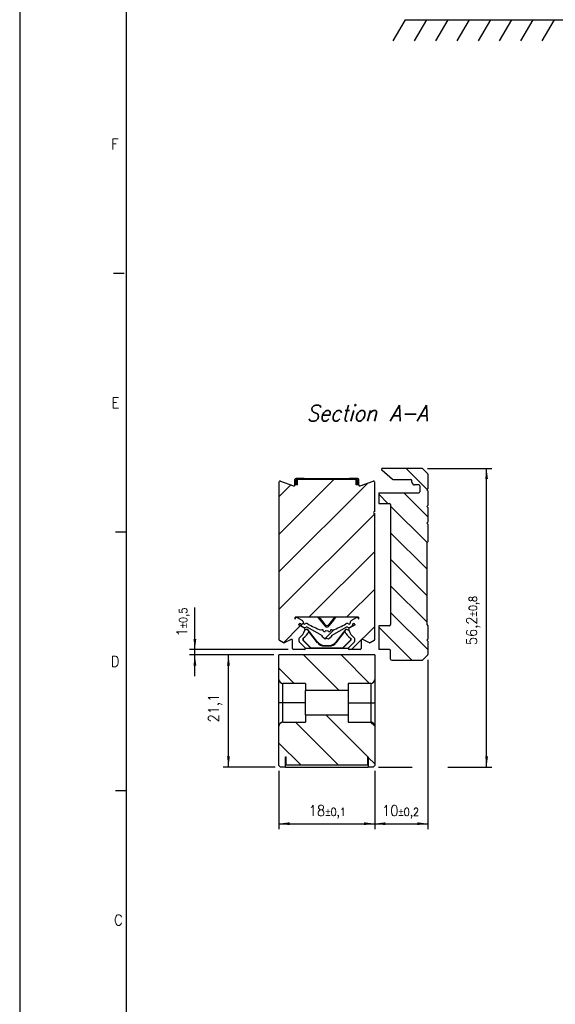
# Model space of a CAD drawing. Header units: millimetres. Extents: x -418 to 1850, y -684 to 1025.
# Tile 2 of 59: x -418 to -317, y -40 to 145. Entities that reach past the tile are written whole.
import ezdxf

# ---------------------------------------------------------------- set-up
doc = ezdxf.new("R2010")
doc.units = ezdxf.units.MM
doc.layers.add('1', color=7, linetype='Continuous')
doc.styles.add('CONVERTER_11', font='txt.shx', dxfattribs={"width": 0.9, "oblique": 15})
doc.styles.add('CONVERTER_12', font='txt.shx', dxfattribs={"width": 0.9})
doc.dimstyles.new('ME10_DIM_10', dxfattribs={"dimtxt": 2, "dimasz": 2, "dimexe": 1, "dimexo": 1, "dimgap": 1, "dimtad": 1, "dimdsep": 46, "dimtxsty": 'CONVERTER_12', "dimsah": 1, "dimcen": 0.09, "dimclrd": 2, "dimclre": 2, "dimclrt": 2, "dimadec": 0, "dimazin": 0, "dimtol": 1, "dimtp": 0.1, "dimtm": 0.1, "dimtfac": 0.75, "dimtdec": 0, "dimtix": 1, "dimtmove": 0, "dimatfit": 3, "dimfxl": 1, "dimtolj": 1, "dimtzin": 0, "dimarcsym": 0})
doc.dimstyles.new('ME10_DIM_11', dxfattribs={"dimtxt": 2, "dimasz": 2, "dimexe": 1, "dimexo": 1, "dimgap": 1, "dimtad": 1, "dimdsep": 46, "dimtxsty": 'CONVERTER_12', "dimsah": 1, "dimcen": 0.09, "dimclrd": 2, "dimclre": 2, "dimclrt": 2, "dimadec": 0, "dimazin": 0, "dimtol": 1, "dimtp": 0.2, "dimtm": 0.2, "dimtfac": 0.75, "dimtdec": 0, "dimtix": 1, "dimtmove": 0, "dimatfit": 3, "dimfxl": 1, "dimtolj": 1, "dimtzin": 0, "dimarcsym": 0})
doc.dimstyles.new('ME10_DIM_12', dxfattribs={"dimtxt": 2, "dimasz": 2, "dimexe": 1, "dimexo": 1, "dimgap": 1, "dimtad": 1, "dimdsep": 46, "dimtxsty": 'CONVERTER_12', "dimsah": 1, "dimcen": 0.09, "dimclrd": 2, "dimclre": 2, "dimclrt": 2, "dimadec": 0, "dimazin": 0, "dimtfac": 1, "dimtdec": 4, "dimtix": 1, "dimtmove": 0, "dimatfit": 3, "dimfxl": 1, "dimtolj": 1, "dimtzin": 0, "dimarcsym": 0})
doc.dimstyles.new('ME10_DIM_13', dxfattribs={"dimtxt": 2, "dimasz": 2, "dimexe": 1, "dimexo": 1, "dimgap": 1, "dimtad": 1, "dimdsep": 46, "dimtxsty": 'CONVERTER_12', "dimsah": 1, "dimcen": 0.09, "dimclrd": 2, "dimclre": 2, "dimclrt": 2, "dimadec": 0, "dimazin": 0, "dimtol": 1, "dimtp": 0.5, "dimtm": 0.5, "dimtfac": 0.75, "dimtdec": 0, "dimtix": 1, "dimtmove": 0, "dimatfit": 3, "dimfxl": 1, "dimtolj": 1, "dimtzin": 0, "dimarcsym": 0})
doc.dimstyles.new('ME10_DIM_14', dxfattribs={"dimtxt": 2, "dimasz": 2, "dimexe": 1, "dimexo": 1, "dimgap": 1, "dimtad": 1, "dimdsep": 46, "dimtxsty": 'CONVERTER_12', "dimsah": 1, "dimcen": 0.09, "dimclrd": 2, "dimclre": 2, "dimclrt": 2, "dimadec": 0, "dimazin": 0, "dimtol": 1, "dimtp": 0.8, "dimtm": 0.8, "dimtfac": 0.75, "dimtdec": 0, "dimtix": 1, "dimtmove": 0, "dimatfit": 3, "dimfxl": 1, "dimtolj": 1, "dimtzin": 0, "dimarcsym": 0})
pattern_1 = [(-45, (0, 0), (3.535534, 3.535534), [])]

# ---------------------------------------------------------------- blocks, each defined once
blk = doc.blocks.new('CABEZA_RANURADA_REGLA_SV2__1', base_point=(-369.25, 4.15))
at = {"linetype": 'Continuous'}
h = blk.add_hatch(dxfattribs=at)
h.set_pattern_fill('_USER', color=3, scale=5, angle=-45, pattern_type=0)
h.set_pattern_definition(pattern_1)
edge = h.paths.add_edge_path()
edge.add_line((-351.25, 25.25), (-369.25, 25.25))
edge.add_line((-369.25, 25.25), (-369.25, 20.65))
edge.add_arc((-368.5, 20.65), 0.75, 180, 270)
edge.add_line((-368.5, 19.9), (-364.25, 19.9))
edge.add_line((-364.25, 19.9), (-364.25, 18.55))
edge.add_line((-364.25, 18.55), (-356.25, 18.55))
edge.add_line((-356.25, 18.55), (-356.25, 19.9))
edge.add_line((-356.25, 19.9), (-352, 19.9))
edge.add_arc((-352, 20.65), 0.75, 270, 360)
edge.add_line((-351.25, 20.65), (-351.25, 25.25))
h = blk.add_hatch(dxfattribs=at)
h.set_pattern_fill('_USER', color=3, scale=5, angle=-45, pattern_type=0)
h.set_pattern_definition(pattern_1)
edge = h.paths.add_edge_path()
edge.add_line((-369.25, 4.45), (-368.95, 4.15))
edge.add_line((-368.95, 4.15), (-368.05, 4.15))
edge.add_line((-368.05, 4.15), (-368.05, 6.05))
edge.add_line((-368.05, 6.05), (-367.9, 6.05))
edge.add_line((-367.9, 6.05), (-367.9, 4.55))
edge.add_line((-367.9, 4.55), (-352.6, 4.55))
edge.add_line((-352.6, 4.55), (-352.6, 6.05))
edge.add_line((-352.6, 6.05), (-352.45, 6.05))
edge.add_line((-352.45, 6.05), (-352.45, 4.15))
edge.add_line((-352.45, 4.15), (-351.55, 4.15))
edge.add_line((-351.55, 4.15), (-351.25, 4.45))
edge.add_line((-351.25, 4.45), (-351.25, 11.85))
edge.add_arc((-352, 11.85), 0.75, 0, 90)
edge.add_line((-352, 12.6), (-356.25, 12.6))
edge.add_line((-356.25, 12.6), (-356.25, 13.95))
edge.add_line((-356.25, 13.95), (-364.25, 13.95))
edge.add_line((-364.25, 13.95), (-364.25, 12.6))
edge.add_line((-364.25, 12.6), (-368.5, 12.6))
edge.add_arc((-368.5, 11.85), 0.75, 90, 180)
edge.add_line((-369.25, 11.85), (-369.25, 4.45))
at = {"color": 7, "linetype": 'Continuous'}
for p, q in [((-351.25, 25.25), (-369.25, 25.25)), ((-369.25, 20.65), (-369.25, 25.25)), ((-351.25, 25.25), (-351.25, 20.65)), ((-369.25, 16.25), (-369.25, 20.65)), ((-351.25, 20.65), (-351.25, 16.25)), ((-364.25, 19.9), (-368.5, 19.9)), ((-364.25, 19.9), (-364.25, 18.55)), ((-364.25, 16.25), (-364.25, 18.55)), ((-356.25, 18.55), (-364.25, 18.55)), ((-352, 19.9), (-356.25, 19.9)), ((-356.25, 19.9), (-356.25, 18.55)), ((-356.25, 18.55), (-356.25, 16.25)), ((-369.25, 11.85), (-369.25, 16.25)), ((-364.25, 16.25), (-368.5, 16.25)), ((-364.25, 13.95), (-364.25, 16.25)), ((-356.25, 16.25), (-352, 16.25)), ((-356.25, 16.25), (-356.25, 13.95)), ((-351.25, 16.25), (-351.25, 11.85)), ((-364.25, 13.95), (-364.25, 12.6)), ((-364.25, 13.95), (-356.25, 13.95)), ((-356.25, 13.95), (-356.25, 12.6)), ((-369.25, 4.45), (-369.25, 11.85)), ((-368.5, 12.6), (-364.25, 12.6)), ((-356.25, 12.6), (-352, 12.6)), ((-351.25, 11.85), (-351.25, 4.45)), ((-368.05, 4.15), (-368.05, 6.05)), ((-368.05, 6.05), (-367.9, 6.05)), ((-367.9, 4.55), (-367.9, 6.05)), ((-352.6, 6.05), (-352.45, 6.05)), ((-352.6, 6.05), (-352.6, 4.55)), ((-352.45, 6.05), (-352.45, 4.15)), ((-369.25, 4.45), (-368.95, 4.15)), ((-368.05, 4.15), (-368.95, 4.15)), ((-368.05, 4.15), (-352.45, 4.15)), ((-367.9, 4.55), (-352.6, 4.55)), ((-351.55, 4.15), (-352.45, 4.15)), ((-351.55, 4.15), (-351.25, 4.45))]:
    blk.add_line(p, q, dxfattribs=at)
at = {"color": 3, "linetype": 'Continuous'}
for p, q in [((-368.5, 16.25), (-368.5, 19.9)), ((-352, 19.9), (-352, 16.25)), ((-368.5, 12.6), (-368.5, 16.25)), ((-352, 16.25), (-352, 12.6))]:
    blk.add_line(p, q, dxfattribs=at)
at = {"color": 7, "linetype": 'Continuous'}
for centre, start, end in [((-368.5, 20.65), 180, 270), ((-352, 20.65), 270, 0), ((-368.5, 11.85), 90, 180), ((-352, 11.85), 0, 90)]:
    blk.add_arc(centre, 0.75, start, end, dxfattribs=at)
for points, knots in [([(-368.5, 16.25), (-368.55, 16.25), (-368.64, 16.25), (-368.78, 16.25), (-368.9, 16.25), (-369.02, 16.25), (-369.13, 16.25), (-369.21, 16.25), (-369.25, 16.25)], [0, 0, 0, 0, 0.144458, 0.2723549, 0.420263, 0.5136314, 0.6318157, 0.75, 0.75, 0.75, 0.75]), ([(-352, 16.25), (-351.95, 16.25), (-351.86, 16.25), (-351.72, 16.25), (-351.6, 16.25), (-351.48, 16.25), (-351.37, 16.25), (-351.29, 16.25), (-351.25, 16.25)], [0, 0, 0, 0, 0.144458, 0.2723549, 0.4202631, 0.5136314, 0.6318157, 0.75, 0.75, 0.75, 0.75])]:
    blk.add_open_spline(points, degree=3, knots=knots, dxfattribs=at)
blk = doc.blocks.new('SOPORTE_SV2__2', base_point=(-350.5, 24.25))
at = {"linetype": 'Continuous'}
h = blk.add_hatch(dxfattribs=at)
h.set_pattern_fill('_USER', color=3, scale=3.535534, angle=-45, pattern_type=0)
h.set_pattern_definition([(-45, (0, 0), (2.5, 2.5), [])])
edge = h.paths.add_edge_path()
edge.add_line((-343.6, 57.25), (-342.95, 57.25))
edge.add_arc((-342.95, 57.05), 0.2, 0, 90, ccw=False)
edge.add_line((-342.75, 57.05), (-342.75, 55.95))
edge.add_arc((-342.95, 55.95), 0.2, -90, 0, ccw=False)
edge.add_line((-342.95, 55.75), (-350.5, 55.75))
edge.add_line((-350.5, 55.75), (-350.5, 53.75))
edge.add_line((-350.5, 53.75), (-348.45, 53.75))
edge.add_arc((-348.45, 53.55), 0.2, 0, 90, ccw=False)
edge.add_line((-348.25, 53.55), (-348.25, 30.95))
edge.add_arc((-348.45, 30.95), 0.2, -90, 0, ccw=False)
edge.add_line((-348.45, 30.75), (-350.5, 30.75))
edge.add_line((-350.5, 30.75), (-350.5, 26.25))
edge.add_line((-350.5, 26.25), (-348.45, 26.25))
edge.add_arc((-348.45, 26.05), 0.2, 0, 90, ccw=False)
edge.add_line((-348.25, 26.05), (-348.25, 24.45))
edge.add_arc((-348.05, 24.45), 0.2, 180, 270)
edge.add_line((-348.05, 24.25), (-342.33, 24.25))
edge.add_arc((-342.33, 24.45), 0.2, 270, 315)
edge.add_line((-342.19, 24.31), (-341.31, 25.19))
edge.add_arc((-341.45, 25.33), 0.2, 315, 360)
edge.add_line((-341.25, 25.33), (-341.25, 27.85))
edge.add_line((-341.25, 27.85), (-341.45, 28.05))
edge.add_line((-341.45, 28.05), (-341.25, 28.25))
edge.add_line((-341.25, 28.25), (-341.25, 30.75))
edge.add_line((-341.25, 30.75), (-341.45, 30.95))
edge.add_line((-341.45, 30.95), (-341.45, 46.35))
edge.add_line((-341.45, 46.35), (-341.25, 46.55))
edge.add_line((-341.25, 46.55), (-341.25, 49.85))
edge.add_line((-341.25, 49.85), (-341.45, 50.05))
edge.add_line((-341.45, 50.05), (-341.25, 50.25))
edge.add_line((-341.25, 50.25), (-341.25, 53))
edge.add_line((-341.25, 53), (-341.45, 53.2))
edge.add_line((-341.45, 53.2), (-341.25, 53.4))
edge.add_line((-341.25, 53.4), (-341.25, 56.15))
edge.add_line((-341.25, 56.15), (-341.45, 56.35))
edge.add_line((-341.45, 56.35), (-341.25, 56.55))
edge.add_line((-341.25, 56.55), (-341.25, 59.26))
edge.add_arc((-341.45, 59.26), 0.2, 0, 45)
edge.add_line((-341.31, 59.41), (-342.19, 60.29))
edge.add_arc((-342.33, 60.15), 0.2, 45, 90)
edge.add_line((-342.33, 60.35), (-349.8, 60.35))
edge.add_arc((-349.8, 60.15), 0.2, 90, 230)
edge.add_line((-349.93, 59.99), (-347.9, 58.29))
edge.add_arc((-347.77, 58.45), 0.2, 230, 270)
edge.add_line((-347.77, 58.25), (-346.9, 58.25))
edge.add_line((-346.9, 58.25), (-344.45, 58.25))
edge.add_arc((-344.45, 58.05), 0.2, 0, 90, ccw=False)
edge.add_line((-344.25, 58.05), (-344.25, 57.75))
edge.add_arc((-343.75, 57.75), 0.5, 180, 270)
edge.add_line((-343.75, 57.25), (-343.6, 57.25))
at = {"color": 7, "linetype": 'Continuous'}
for p, q in [((-347.9, 58.29), (-349.93, 59.99)), ((-342.33, 60.35), (-349.8, 60.35)), ((-341.31, 59.41), (-342.19, 60.29)), ((-347.77, 58.25), (-346.9, 58.25)), ((-346.9, 58.25), (-344.45, 58.25)), ((-344.25, 57.75), (-344.25, 58.05)), ((-341.25, 59.26), (-341.25, 56.55)), ((-350.5, 55.75), (-350.5, 53.75)), ((-350.5, 55.75), (-342.95, 55.75)), ((-343.6, 57.25), (-343.75, 57.25)), ((-342.95, 57.25), (-343.6, 57.25)), ((-342.75, 57.05), (-342.75, 55.95)), ((-341.25, 56.55), (-341.45, 56.35)), ((-341.45, 56.35), (-341.25, 56.15)), ((-341.25, 56.15), (-341.25, 53.4)), ((-350.5, 53.75), (-348.45, 53.75)), ((-348.25, 53.55), (-348.25, 30.95)), ((-341.25, 53.4), (-341.45, 53.2)), ((-341.45, 53.2), (-341.25, 53)), ((-341.25, 53), (-341.25, 50.25)), ((-341.25, 50.25), (-341.45, 50.05)), ((-341.45, 50.05), (-341.25, 49.85)), ((-341.25, 49.85), (-341.25, 46.55)), ((-341.25, 46.55), (-341.45, 46.35)), ((-341.45, 46.35), (-341.45, 30.95)), ((-350.5, 30.75), (-350.5, 26.25)), ((-348.45, 30.75), (-350.5, 30.75)), ((-341.45, 30.95), (-341.25, 30.75)), ((-341.25, 30.75), (-341.25, 28.25)), ((-341.25, 28.25), (-341.45, 28.05)), ((-341.45, 28.05), (-341.25, 27.85)), ((-341.25, 27.85), (-341.25, 25.33)), ((-348.45, 26.25), (-350.5, 26.25)), ((-348.25, 24.45), (-348.25, 26.05)), ((-348.05, 24.25), (-342.33, 24.25)), ((-342.19, 24.31), (-341.31, 25.19))]:
    blk.add_line(p, q, dxfattribs=at)
for centre, radius, start, end in [((-349.8, 60.15), 0.2, 90, 230), ((-342.33, 60.15), 0.2, 45, 90), ((-341.45, 59.26), 0.2, 0, 45), ((-347.77, 58.45), 0.2, 230, 270), ((-344.45, 58.05), 0.2, 0, 90), ((-343.75, 57.75), 0.5, 180, 270), ((-342.95, 57.05), 0.2, 0, 90), ((-342.95, 55.95), 0.2, 270, 0), ((-348.45, 53.55), 0.2, 0, 90), ((-348.45, 30.95), 0.2, 270, 0), ((-348.45, 26.05), 0.2, 0, 90), ((-348.05, 24.45), 0.2, 180, 270), ((-342.33, 24.45), 0.2, 270, 315), ((-341.45, 25.33), 0.2, 315, 360)]:
    blk.add_arc(centre, radius, start, end, dxfattribs=at)
blk = doc.blocks.new('REGLA_SV2-1140__3', base_point=(-369.25, 26.25))
at = {"linetype": 'Continuous'}
h = blk.add_hatch(dxfattribs=at)
h.set_pattern_fill('_USER', color=3, scale=5, angle=45, pattern_type=0)
h.set_pattern_definition([(45, (0, 0), (-3.535534, 3.535534), [])])
edge = h.paths.add_edge_path()
edge.add_arc((-369.05, 28.15), 0.2, 180, 240)
edge.add_line((-369.15, 27.98), (-368.43, 27.56))
edge.add_arc((-368.33, 27.74), 0.2, 240, 295)
edge.add_line((-368.25, 27.55), (-366.99, 28.14))
edge.add_arc((-366.91, 27.96), 0.2, 0, 115, ccw=False)
edge.add_line((-366.71, 27.96), (-366.71, 26.45))
edge.add_arc((-366.51, 26.45), 0.2, 180, 270)
edge.add_line((-366.51, 26.25), (-364.48, 26.25))
edge.add_arc((-364.48, 26.45), 0.2, 270, 360)
edge.add_arc((-364.48, 26.45), 0.2, 360, 405)
edge.add_line((-364.34, 26.59), (-365.44, 27.69))
edge.add_arc((-365.3, 27.84), 0.2, 180, 225, ccw=False)
edge.add_line((-365.5, 27.84), (-365.5, 28.3))
edge.add_arc((-365.3, 28.3), 0.2, 125.136, 180, ccw=False)
edge.add_arc((-366.91, 30.59), 2.6, 305.136, 344.7656)
edge.add_arc((-366.91, 30.59), 2.6, 344.7656, 349.3965)
edge.add_arc((-364.55, 30.14), 0.2, 349.3965, 422)
edge.add_line((-364.46, 30.32), (-365.57, 30.91))
edge.add_line((-365.57, 30.91), (-365.53, 31.01))
edge.add_arc((-365.33, 30.93), 0.213, 60, 160, ccw=False)
edge.add_line((-365.23, 31.12), (-365.16, 31.08))
edge.add_arc((-365.26, 30.89), 0.213, -6.3865, 60, ccw=False)
edge.add_arc((-364.77, 30.84), 0.284, 173.6135, 240)
edge.add_line((-364.91, 30.59), (-364.79, 30.52))
edge.add_arc((-364.44, 31.14), 0.709, 240, 295.0938)
edge.add_arc((-364.05, 30.3), 0.213, 60, 115.0938, ccw=False)
edge.add_line((-363.94, 30.49), (-361.05, 28.82))
edge.add_line((-361.05, 28.82), (-361.2, 28.73))
edge.add_line((-361.2, 28.73), (-360.54, 28.19))
edge.add_line((-360.54, 28.19), (-360.25, 28.36))
edge.add_line((-360.25, 28.36), (-359.96, 28.19))
edge.add_line((-359.96, 28.19), (-359.3, 28.73))
edge.add_line((-359.3, 28.73), (-359.45, 28.82))
edge.add_line((-359.45, 28.82), (-356.56, 30.49))
edge.add_arc((-356.45, 30.3), 0.213, 64.9062, 120, ccw=False)
edge.add_arc((-356.06, 31.14), 0.709, 244.9062, 300)
edge.add_line((-355.71, 30.52), (-355.59, 30.59))
edge.add_arc((-355.73, 30.84), 0.284, 300, 366.3865)
edge.add_arc((-355.24, 30.89), 0.213, 120, 186.3865, ccw=False)
edge.add_line((-355.34, 31.08), (-355.27, 31.12))
edge.add_arc((-355.17, 30.93), 0.213, 20, 120, ccw=False)
edge.add_line((-354.97, 31.01), (-354.93, 30.91))
edge.add_line((-354.93, 30.91), (-356.04, 30.32))
edge.add_arc((-355.95, 30.14), 0.2, 118, 190.6035)
edge.add_arc((-353.59, 30.59), 2.6, 190.6035, 195.2344)
edge.add_arc((-353.59, 30.59), 2.6, 195.2344, 234.864)
edge.add_arc((-355.2, 28.3), 0.2, 0, 54.864, ccw=False)
edge.add_line((-355, 28.3), (-355, 27.84))
edge.add_arc((-355.2, 27.84), 0.2, 315, 360, ccw=False)
edge.add_line((-355.06, 27.69), (-356.16, 26.59))
edge.add_arc((-356.02, 26.45), 0.2, 135, 180)
edge.add_arc((-356.02, 26.45), 0.2, 180, 270)
edge.add_line((-356.02, 26.25), (-353.99, 26.25))
edge.add_arc((-353.99, 26.45), 0.2, 270, 360)
edge.add_line((-353.79, 26.45), (-353.79, 27.96))
edge.add_arc((-353.59, 27.96), 0.2, 65, 180, ccw=False)
edge.add_line((-353.51, 28.14), (-352.25, 27.55))
edge.add_arc((-352.17, 27.74), 0.2, 245, 300)
edge.add_line((-352.07, 27.56), (-351.35, 27.98))
edge.add_arc((-351.45, 28.15), 0.2, 300, 360)
edge.add_line((-351.25, 28.15), (-351.25, 51.85))
edge.add_arc((-351.25, 52.05), 0.2, 90, 270, ccw=False)
edge.add_line((-351.25, 52.25), (-351.25, 57.76))
edge.add_arc((-351.45, 57.76), 0.2, 0, 110)
edge.add_line((-351.52, 57.95), (-353.98, 57.05))
edge.add_arc((-354.05, 57.24), 0.2, 180, 290, ccw=False)
edge.add_line((-354.25, 57.24), (-354.25, 57.25))
edge.add_line((-354.25, 57.25), (-354.5, 57.25))
edge.add_line((-354.5, 57.25), (-354.71, 57.25))
edge.add_line((-354.71, 57.25), (-354.71, 58.25))
edge.add_line((-354.71, 58.25), (-365.79, 58.25))
edge.add_line((-365.79, 58.25), (-365.79, 57.25))
edge.add_line((-365.79, 57.25), (-366, 57.25))
edge.add_line((-366, 57.25), (-366.25, 57.25))
edge.add_line((-366.25, 57.25), (-366.25, 57.24))
edge.add_arc((-366.45, 57.24), 0.2, -110, 0, ccw=False)
edge.add_line((-366.52, 57.05), (-368.98, 57.95))
edge.add_arc((-369.05, 57.76), 0.2, 70, 180)
edge.add_line((-369.25, 57.76), (-369.25, 28.15))
edge = h.paths.add_edge_path(flags=16)
edge.add_arc((-356.05, 31.25), 0.203, 230.9816, 369.5572)
edge.add_arc((-355.43, 31.35), 0.426, 120, 189.5572, ccw=False)
edge.add_line((-355.65, 31.72), (-354.66, 32.29))
edge.add_arc((-354.55, 32.1), 0.213, 13.4637, 120, ccw=False)
edge.add_line((-354.34, 32.15), (-354.3, 31.96))
edge.add_line((-354.3, 31.96), (-354.3, 32.36))
edge.add_line((-354.3, 32.36), (-358.75, 32.36))
edge.add_line((-358.75, 32.36), (-361.75, 32.36))
edge.add_line((-361.75, 32.36), (-366.2, 32.36))
edge.add_line((-366.2, 32.36), (-366.2, 31.96))
edge.add_line((-366.2, 31.96), (-366.16, 32.15))
edge.add_arc((-365.95, 32.1), 0.213, 60, 166.5363, ccw=False)
edge.add_line((-365.84, 32.29), (-364.85, 31.72))
edge.add_arc((-365.07, 31.35), 0.426, -9.5572, 60, ccw=False)
edge.add_arc((-364.45, 31.25), 0.203, 170.4428, 309.0184)
edge.add_arc((-364.05, 30.76), 0.426, 58.8346, 129.0184, ccw=False)
edge.add_arc((-356.46, 43.31), 14.25, 238.8346, 249.7069)
edge.add_arc((-361.33, 30.15), 0.213, 249.7069, 298.7494)
edge.add_arc((-361.12, 29.78), 0.206, 8.6154, 118.7494, ccw=False)
edge.add_arc((-360.72, 29.84), 0.206, 188.6154, 312.2603)
edge.add_arc((-360.37, 29.47), 0.305, 65.9098, 132.2603, ccw=False)
edge.add_arc((-360.13, 29.47), 0.305, 47.7397, 114.0902, ccw=False)
edge.add_arc((-359.78, 29.84), 0.206, 227.7397, 351.3846)
edge.add_arc((-359.38, 29.78), 0.206, 61.2506, 171.3846, ccw=False)
edge.add_arc((-359.17, 30.15), 0.213, 241.2506, 290.2931)
edge.add_arc((-364.04, 43.31), 14.25, 290.2931, 301.1654)
edge.add_arc((-356.45, 30.76), 0.426, 50.9816, 121.1654, ccw=False)
at = {"color": 7, "linetype": 'Continuous'}
for p, q in [((-369.25, 57.76), (-369.25, 28.15)), ((-368.98, 57.95), (-366.52, 57.05)), ((-366.25, 57.25), (-366.25, 58.25)), ((-364.5, 58.45), (-366.05, 58.45)), ((-366, 57.25), (-366, 58.25)), ((-366, 58.25), (-365.79, 58.25)), ((-365.79, 57.25), (-365.79, 58.25)), ((-354.71, 58.25), (-365.79, 58.25)), ((-364.5, 58.45), (-356, 58.45)), ((-354.45, 58.45), (-356, 58.45)), ((-354.71, 57.25), (-354.71, 58.25)), ((-354.71, 58.25), (-354.5, 58.25)), ((-354.5, 57.25), (-354.5, 58.25)), ((-354.25, 57.25), (-354.25, 58.25)), ((-353.98, 57.05), (-351.52, 57.95)), ((-351.25, 52.25), (-351.25, 57.76)), ((-366, 57.25), (-366.25, 57.25)), ((-366.25, 57.24), (-366.25, 57.25)), ((-365.79, 57.25), (-366, 57.25)), ((-354.5, 57.25), (-354.71, 57.25)), ((-354.25, 57.25), (-354.5, 57.25)), ((-354.25, 57.24), (-354.25, 57.25)), ((-351.25, 28.15), (-351.25, 51.85)), ((-366.2, 31.96), (-366.2, 32.36)), ((-361.75, 32.36), (-366.2, 32.36)), ((-366.2, 31.96), (-366.16, 32.15)), ((-365.84, 32.29), (-364.85, 31.72)), ((-361.75, 32.36), (-361.5, 32.08)), ((-358.75, 32.36), (-361.75, 32.36)), ((-361.56, 31.88), (-360.64, 30.71)), ((-361.5, 32.08), (-360.64, 30.98)), ((-359, 32.08), (-359.86, 30.98)), ((-358.94, 31.88), (-359.86, 30.71)), ((-358.75, 32.36), (-359, 32.08)), ((-354.3, 32.36), (-358.75, 32.36)), ((-355.65, 31.72), (-354.66, 32.29)), ((-354.34, 32.15), (-354.3, 31.96)), ((-354.3, 32.36), (-354.3, 31.96)), ((-365.53, 31.01), (-365.57, 30.91)), ((-364.46, 30.32), (-365.57, 30.91)), ((-365.16, 31.08), (-365.23, 31.12)), ((-364.79, 30.52), (-364.91, 30.59)), ((-363.91, 30.08), (-364.4, 29.9)), ((-363.89, 30.13), (-364.39, 29.95)), ((-361.05, 28.82), (-363.94, 30.49)), ((-363.89, 30.13), (-363.91, 30.08)), ((-363.64, 29.74), (-363.91, 30.08)), ((-361.93, 27.62), (-363.89, 30.13)), ((-361.98, 27.53), (-363.66, 29.68)), ((-356.56, 30.49), (-359.45, 28.82)), ((-358.57, 27.62), (-356.61, 30.13)), ((-358.52, 27.53), (-356.84, 29.68)), ((-356.86, 29.74), (-356.59, 30.08)), ((-356.61, 30.13), (-356.59, 30.08)), ((-356.61, 30.13), (-356.11, 29.95)), ((-356.59, 30.08), (-356.1, 29.9)), ((-354.93, 30.91), (-356.04, 30.32)), ((-355.59, 30.59), (-355.71, 30.52)), ((-355.27, 31.12), (-355.34, 31.08)), ((-354.93, 30.91), (-354.97, 31.01)), ((-368.43, 27.56), (-369.15, 27.98)), ((-366.99, 28.14), (-368.25, 27.55)), ((-366.71, 26.45), (-366.71, 27.96)), ((-365.5, 28.3), (-365.5, 27.84)), ((-364.75, 28.39), (-364.75, 28)), ((-364.75, 28), (-364.7, 28.02)), ((-364.75, 28), (-363.2, 26.45)), ((-364.7, 28.42), (-364.7, 28.02)), ((-364.7, 28.02), (-363.18, 26.5)), ((-361.2, 28.73), (-361.05, 28.82)), ((-360.54, 28.19), (-361.2, 28.73)), ((-360.25, 28.36), (-360.54, 28.19)), ((-359.96, 28.19), (-360.25, 28.36)), ((-359.3, 28.73), (-359.96, 28.19)), ((-359.45, 28.82), (-359.3, 28.73)), ((-355.8, 28.02), (-357.32, 26.5)), ((-355.75, 28), (-357.3, 26.45)), ((-355.8, 28.42), (-355.8, 28.02)), ((-355.75, 28), (-355.8, 28.02)), ((-355.75, 28.39), (-355.75, 28)), ((-355, 27.84), (-355, 28.3)), ((-353.79, 27.96), (-353.79, 26.45)), ((-352.25, 27.55), (-353.51, 28.14)), ((-351.35, 27.98), (-352.07, 27.56)), ((-364.48, 26.25), (-366.51, 26.25)), ((-365.44, 27.69), (-364.34, 26.59)), ((-363.2, 26.45), (-364.28, 26.45)), ((-363.2, 26.45), (-363.18, 26.5)), ((-357.3, 26.45), (-363.2, 26.45)), ((-357.32, 26.5), (-363.18, 26.5)), ((-360.79, 26.95), (-359.71, 26.95)), ((-360.75, 27.05), (-359.75, 27.05)), ((-357.3, 26.45), (-357.32, 26.5)), ((-356.22, 26.45), (-357.3, 26.45)), ((-356.16, 26.59), (-355.06, 27.69)), ((-353.99, 26.25), (-356.02, 26.25))]:
    blk.add_line(p, q, dxfattribs=at)
at = {"color": 3, "linetype": 'Continuous'}
for p, q in [((-364.5, 58.25), (-364.5, 58.45)), ((-356, 58.25), (-356, 58.45)), ((-361.56, 31.88), (-361.5, 32.08)), ((-358.94, 31.88), (-359, 32.08)), ((-360.64, 30.71), (-360.64, 30.98)), ((-359.86, 30.71), (-359.86, 30.98)), ((-361.93, 27.62), (-361.98, 27.53)), ((-360.75, 27.05), (-360.79, 26.95)), ((-359.75, 27.05), (-359.71, 26.95)), ((-358.57, 27.62), (-358.52, 27.53))]:
    blk.add_line(p, q, dxfattribs=at)
at = {"color": 7, "linetype": 'Continuous'}
for centre, radius, start, end in [((-369.05, 57.76), 0.2, 70, 180), ((-366.05, 58.25), 0.2, 90, 180), ((-354.45, 58.25), 0.2, 360, 90), ((-351.45, 57.76), 0.2, 0, 110), ((-366.45, 57.24), 0.2, 250, 0), ((-354.05, 57.24), 0.2, 180, 290), ((-351.25, 52.05), 0.2, 90, 270), ((-365.95, 32.1), 0.213, 60, 166.5363), ((-365.07, 31.35), 0.426, 350.4428, 60), ((-363.92, 30.03), 3, 38, 50.9129), ((-356.58, 30.03), 3, 129.0871, 142), ((-355.43, 31.35), 0.426, 120, 189.5572), ((-354.55, 32.1), 0.213, 13.4637, 120), ((-365.33, 30.93), 0.213, 60, 160), ((-366.91, 30.59), 2.6, 305.136, 344.7656), ((-365.26, 30.89), 0.213, 353.6135, 60), ((-364.77, 30.84), 0.284, 173.6135, 240), ((-364.44, 31.14), 0.709, 240, 295.0938), ((-366, 30.55), 2.5, 301.3957, 339.5506), ((-364.45, 31.25), 0.203, 170.4428, 309.0184), ((-364.55, 30.14), 0.2, 349.3965, 62), ((-366.91, 30.59), 2.6, 344.7656, 349.3965), ((-364.05, 30.76), 0.426, 58.8346, 129.0184), ((-364.05, 30.3), 0.213, 60, 115.0938), ((-356.46, 43.31), 14.25, 238.8346, 249.7069), ((-366, 30.55), 2.5, 339.5506, 340.9699), ((-361.33, 30.15), 0.213, 249.7069, 298.7494), ((-361.12, 29.78), 0.206, 8.6154, 118.7494), ((-360.72, 29.84), 0.206, 188.6154, 312.2603), ((-360.25, 31.29), 0.5, 218, 322), ((-360.25, 31.02), 0.5, 218, 322), ((-360.37, 29.47), 0.305, 65.9098, 132.2603), ((-360.13, 29.47), 0.305, 47.7397, 114.0902), ((-359.78, 29.84), 0.206, 227.7397, 351.3846), ((-359.38, 29.78), 0.206, 61.2506, 171.3846), ((-359.17, 30.15), 0.213, 241.2506, 290.2931), ((-364.04, 43.31), 14.25, 290.2931, 301.1654), ((-354.5, 30.55), 2.5, 199.0301, 200.4494), ((-354.5, 30.55), 2.5, 200.4494, 238.6043), ((-356.45, 30.76), 0.426, 50.9816, 121.1654), ((-356.45, 30.3), 0.213, 64.9062, 120), ((-356.06, 31.14), 0.709, 244.9062, 300), ((-356.05, 31.25), 0.203, 230.9816, 9.5572), ((-355.95, 30.14), 0.2, 118, 190.6035), ((-353.59, 30.59), 2.6, 190.6035, 195.2344), ((-353.59, 30.59), 2.6, 195.2344, 234.864), ((-355.73, 30.84), 0.284, 300, 6.3865), ((-355.24, 30.89), 0.213, 120, 186.3865), ((-355.17, 30.93), 0.213, 20, 120), ((-369.05, 28.15), 0.2, 180, 240), ((-366.91, 27.96), 0.2, 0, 115), ((-365.3, 28.3), 0.2, 125.136, 180), ((-365.3, 27.84), 0.2, 180, 225), ((-366, 30.55), 2.5, 300, 301.3957), ((-354.5, 30.55), 2.5, 238.6043, 240), ((-355.2, 28.3), 0.2, 0, 54.864), ((-355.2, 27.84), 0.2, 315, 0), ((-353.59, 27.96), 0.2, 65, 180), ((-351.45, 28.15), 0.2, 300, 0), ((-368.33, 27.74), 0.2, 240, 295), ((-366.51, 26.45), 0.2, 180, 270), ((-364.48, 26.45), 0.2, 270, 360), ((-364.48, 26.45), 0.2, 360, 45), ((-360.79, 28.45), 1.5, 218, 270), ((-360.75, 28.55), 1.5, 218, 270), ((-359.75, 28.55), 1.5, 270, 322), ((-359.71, 28.45), 1.5, 270, 322), ((-356.02, 26.45), 0.2, 135, 180), ((-356.02, 26.45), 0.2, 180, 270), ((-353.99, 26.45), 0.2, 270, 0), ((-352.17, 27.74), 0.2, 245, 300)]:
    blk.add_arc(centre, radius, start, end, dxfattribs=at)
blk = doc.blocks.new('REGLA_SV2-1140mm__4', base_point=(-369.25, 4.15))
for name, p in [('SOPORTE_SV2__2', (-350.5, 24.25)), ('REGLA_SV2-1140__3', (-369.25, 26.25)), ('CABEZA_RANURADA_REGLA_SV2__1', (-369.25, 4.15))]:
    blk.add_blockref(name, p)
blk = doc.blocks.new('*D77')
at = {"layer": '1', "color": 2, "linetype": 'Continuous'}
for p, q in [((-369.25, 3.45), (-369.25, -7.5)), ((-351.25, 3.45), (-351.25, -7.5)), ((-369.25, -6.5), (-351.25, -6.5))]:
    blk.add_line(p, q, dxfattribs=at)
at = {"layer": '1', "color": 2}
for points in [[(-367.25, -6.24), (-367.25, -6.77), (-369.25, -6.5)], [(-353.25, -6.77), (-353.25, -6.24), (-351.25, -6.5)]]:
    blk.add_solid(points, dxfattribs=at)
at = {"layer": '1', "color": 2, "insert": (-363.64, -5.5), "char_height": 2, "attachment_point": 7, "rotation": 0.0001, "line_spacing_factor": 0.60024, "style": 'CONVERTER_12'}
blk.add_mtext('\\C2;18\\C2;\\H1.5;{\\Fgdt;`}0,1', dxfattribs=at)
blk = doc.blocks.new('*D78')
at = {"layer": '1', "color": 2, "linetype": 'Continuous'}
for p, q in [((-341.25, 24.33), (-341.25, -7.5)), ((-351.25, 3.45), (-351.25, -7.5)), ((-351.25, -6.5), (-341.25, -6.5))]:
    blk.add_line(p, q, dxfattribs=at)
at = {"layer": '1', "color": 2}
for points in [[(-349.25, -6.24), (-349.25, -6.77), (-351.25, -6.5)], [(-343.25, -6.77), (-343.25, -6.24), (-341.25, -6.5)]]:
    blk.add_solid(points, dxfattribs=at)
at = {"layer": '1', "color": 2, "insert": (-349.86, -5.5), "char_height": 2, "attachment_point": 7, "rotation": 0.0001, "line_spacing_factor": 0.60024, "style": 'CONVERTER_12'}
blk.add_mtext('\\C2;10\\C2;\\H1.5;{\\Fgdt;`}0,2', dxfattribs=at)
blk = doc.blocks.new('*D79')
at = {"layer": '1', "color": 2, "linetype": 'Continuous'}
for p, q in [((-370.25, 25.25), (-379.76, 25.25)), ((-378.76, 4.15), (-378.76, 25.25)), ((-369.95, 4.15), (-379.76, 4.15))]:
    blk.add_line(p, q, dxfattribs=at)
at = {"layer": '1', "color": 2}
for points in [[(-378.49, 23.25), (-379.02, 23.25), (-378.76, 25.25)], [(-379.02, 6.15), (-378.49, 6.15), (-378.76, 4.15)]]:
    blk.add_solid(points, dxfattribs=at)
at = {"layer": '1', "color": 2, "insert": (-379.96, 12.55), "char_height": 2, "attachment_point": 7, "rotation": 90, "line_spacing_factor": 0.60024, "style": 'CONVERTER_12'}
blk.add_mtext('21,1', dxfattribs=at)
blk = doc.blocks.new('*D80')
at = {"layer": '1', "color": 2, "linetype": 'Continuous'}
for p, q in [((-385.07, 26.25), (-385.07, 34.16)), ((-367.51, 26.25), (-386.07, 26.25)), ((-385.07, 25.25), (-385.07, 26.25)), ((-370.25, 25.25), (-386.07, 25.25)), ((-385.07, 21.25), (-385.07, 25.25))]:
    blk.add_line(p, q, dxfattribs=at)
at = {"layer": '1', "color": 2}
for points in [[(-385.34, 28.25), (-384.81, 28.25), (-385.07, 26.25)], [(-384.81, 23.25), (-385.34, 23.25), (-385.07, 25.25)]]:
    blk.add_solid(points, dxfattribs=at)
at = {"layer": '1', "color": 2, "insert": (-386.07, 28.73), "char_height": 2, "attachment_point": 7, "rotation": 90, "line_spacing_factor": 0.60024, "style": 'CONVERTER_12'}
blk.add_mtext('\\C2;1\\C2;\\H1.5;{\\Fgdt;`}0,5', dxfattribs=at)
blk = doc.blocks.new('*D81')
at = {"layer": '1', "color": 2, "linetype": 'Continuous'}
for p, q in [((-341.33, 60.35), (-329.2, 60.35)), ((-330.2, 4.15), (-330.2, 60.35)), ((-350.55, 4.15), (-344.19, 4.15)), ((-337.51, 4.15), (-329.2, 4.15))]:
    blk.add_line(p, q, dxfattribs=at)
at = {"layer": '1', "color": 2}
for points in [[(-329.94, 58.35), (-330.46, 58.35), (-330.2, 60.35)], [(-330.46, 6.15), (-329.94, 6.15), (-330.2, 4.15)]]:
    blk.add_solid(points, dxfattribs=at)
at = {"layer": '1', "color": 2, "insert": (-331.4, 27.09), "char_height": 2, "attachment_point": 7, "rotation": 90, "line_spacing_factor": 0.60024, "style": 'CONVERTER_12'}
blk.add_mtext('\\C2;56,2\\C2;\\H1.5;{\\Fgdt;`}0,8', dxfattribs=at)
blk = doc.blocks.new('Bottom1', base_point=(-215.388, 158.787))
at = {"layer": '1', "color": 2, "linetype": 'Continuous'}
for p, q in [((-345.493, 144.787), (-347.803, 140.787)), ((-345.493, 144.787), (-82.543, 144.787)), ((-341.493, 144.787), (-343.803, 140.787)), ((-337.493, 144.787), (-339.803, 140.787)), ((-333.493, 144.787), (-335.803, 140.787)), ((-329.493, 144.787), (-331.803, 140.787)), ((-325.493, 144.787), (-327.803, 140.787)), ((-321.493, 144.787), (-323.803, 140.787)), ((-317.493, 144.787), (-319.803, 140.787))]:
    blk.add_line(p, q, dxfattribs=at)
blk = doc.blocks.new('_A1', base_point=(416.98, -145.5))
at = {"layer": '1', "color": 2, "linetype": 'Continuous'}
for p, q in [((-418.02, 443.5), (-418.02, -150.5)), ((-398.4, 97.03), (-400.4, 97.03)), ((-398.02, 48.37), (-400.02, 48.37)), ((-398.02, -0.3), (-400.02, -0.3))]:
    blk.add_line(p, q, dxfattribs=at)
at = {"layer": '1', "color": 7, "linetype": 'Continuous'}
blk.add_line((-398.02, 438.5), (-398.02, -145.5), dxfattribs=at)
at = {"layer": '1', "color": 2, "char_height": 2, "attachment_point": 4, "line_spacing_factor": 1.20048, "style": 'CONVERTER_12'}
for s, insert in [('F', (-400.81, 121.37)), ('E', (-400.73, 72.7)), ('D', (-400.87, 24.03)), ('C', (-400.27, -24.63))]:
    blk.add_mtext(s, dxfattribs=dict(at, insert=insert))
blk = doc.blocks.new('B-B__5', base_point=(-355.25, 32.25))
blk.add_blockref('REGLA_SV2-1140mm__4', (-369.25, 4.152))
at = {"layer": '1', "color": 7, "insert": (-352.65, 72.252), "char_height": 3, "attachment_point": 2, "line_spacing_factor": 1.20048, "style": 'CONVERTER_11'}
blk.add_mtext('Section A-A', dxfattribs=at)
at = {"layer": '1'}
for base, p1, p2, dimstyle, picture, middle in [((-330.199, 4.152), (-342.333, 60.348), (-351.55, 4.152), 'ME10_DIM_14', '*D81', (-332.299, 32.25)), ((-385.073, 25.252), (-366.508, 26.252), (-369.25, 25.252), 'ME10_DIM_13', '*D80', (-387.073, 31.445)), ((-378.758, 4.152), (-369.25, 25.252), (-368.95, 4.152), 'ME10_DIM_12', '*D79', (-380.858, 14.702))]:
    dim = blk.add_linear_dim(base=base, p1=p1, p2=p2, angle=90, dimstyle=dimstyle, dxfattribs=at)
    dim.commit()
    dim.dimension.update_dxf_attribs({"geometry": picture, "text_midpoint": middle, "text_rotation": 90})
for base, p1, p2, dimstyle, picture, middle in [((-351.25, -6.502), (-341.25, 25.33), (-351.25, 4.452), 'ME10_DIM_11', '*D78', (-346.25, -4.502)), ((-369.25, -6.502), (-351.25, 4.452), (-369.25, 4.452), 'ME10_DIM_10', '*D77', (-360.25, -4.502))]:
    dim = blk.add_linear_dim(base=base, p1=p1, p2=p2, dimstyle=dimstyle, dxfattribs=at)
    dim.commit()
    dim.dimension.update_dxf_attribs({"geometry": picture, "text_midpoint": middle, "text_rotation": 0.00014})

msp = doc.modelspace()

# ---------------------------------------------------------------- block references
for name, p in [('_A1', (416.98, -145.5)), ('Bottom1', (-215.39, 158.79)), ('B-B__5', (-355.25, 32.25))]:
    msp.add_blockref(name, p)

doc.saveas('drawing.dxf')
